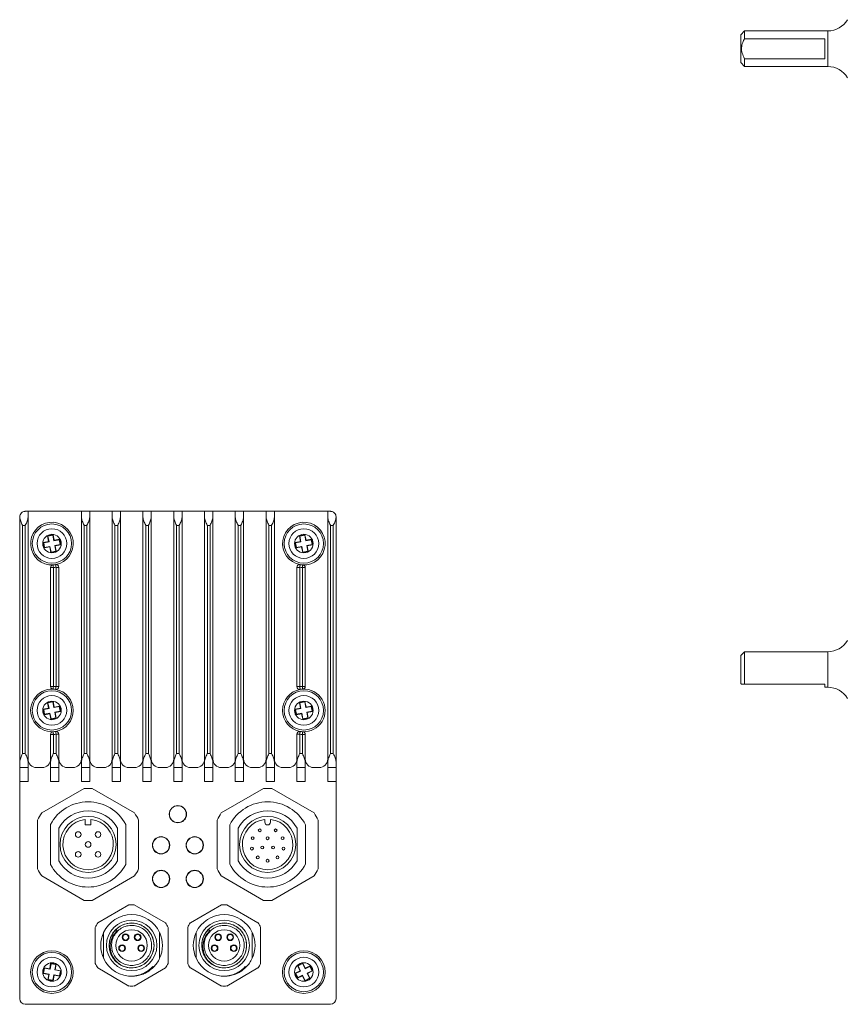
# Model space of a CAD drawing. Header units: millimetres. Extents: x 24 to 392, y 83 to 282.
# Tile 1 of 2: x 24 to 171, y 83 to 259. Entities that reach past the tile are written whole.
import ezdxf

# ---------------------------------------------------------------- set-up
doc = ezdxf.new("R2010")
doc.units = ezdxf.units.MM

msp = doc.modelspace()

# ---------------------------------------------------------------- linework, layer by layer
at = {"color": 7, "linetype": 'Continuous', "lineweight": 15}
for p, q in [((153.18, 256.94), (152.48, 256.24)), ((168.02, 256.94), (153.18, 256.94)), ((153.18, 256.94), (153.18, 255.55)), ((152.48, 251.29), (152.48, 256.24)), ((153.18, 255.55), (167.48, 255.55)), ((167.48, 251.98), (167.48, 255.55)), ((152.48, 251.29), (153.18, 250.59)), ((167.48, 251.98), (153.18, 251.98)), ((153.18, 251.98), (153.18, 250.59)), ((153.18, 250.59), (168.02, 250.59)), ((24.95, 171.28), (25.45, 171.28)), ((25.45, 171.28), (25.45, 170.28)), ((34.94, 171.28), (25.45, 171.28)), ((34.94, 171.28), (36.43, 171.28)), ((34.94, 170.28), (34.94, 171.28)), ((36.43, 171.28), (36.43, 170.28)), ((40.43, 171.28), (36.43, 171.28)), ((40.43, 171.28), (41.92, 171.28)), ((40.43, 170.28), (40.43, 171.28)), ((41.92, 171.28), (41.92, 170.28)), ((45.92, 171.28), (41.92, 171.28)), ((45.92, 171.28), (47.41, 171.28)), ((45.92, 170.28), (45.92, 171.28)), ((47.41, 171.28), (47.41, 170.28)), ((51.41, 171.28), (47.41, 171.28)), ((51.41, 171.28), (52.9, 171.28)), ((51.41, 170.28), (51.41, 171.28)), ((52.9, 171.28), (52.9, 170.28)), ((56.9, 171.28), (52.9, 171.28)), ((56.9, 171.28), (58.39, 171.28)), ((56.9, 170.28), (56.9, 171.28)), ((58.39, 171.28), (58.39, 170.28)), ((62.39, 171.28), (58.39, 171.28)), ((62.39, 171.28), (63.87, 171.28)), ((62.39, 170.28), (62.39, 171.28)), ((63.87, 171.28), (63.87, 170.28)), ((67.87, 171.28), (63.87, 171.28)), ((67.87, 171.28), (69.36, 171.28)), ((67.87, 170.28), (67.87, 171.28)), ((69.36, 171.28), (69.36, 170.28)), ((78.85, 171.28), (69.36, 171.28)), ((78.85, 171.28), (79.35, 171.28)), ((78.85, 170.28), (78.85, 171.28)), ((23.95, 126.58), (23.95, 170.28)), ((24.45, 168.78), (24.45, 128.08)), ((24.95, 168.78), (24.45, 168.78)), ((24.95, 128.08), (24.95, 168.78)), ((25.45, 170.28), (25.45, 126.58)), ((34.94, 126.58), (34.94, 170.28)), ((35.44, 168.78), (35.44, 128.08)), ((35.93, 168.78), (35.44, 168.78)), ((35.93, 128.08), (35.93, 168.78)), ((36.43, 170.28), (36.43, 126.58)), ((40.43, 126.58), (40.43, 170.28)), ((40.93, 168.78), (40.93, 128.08)), ((41.42, 168.78), (40.93, 168.78)), ((41.42, 128.08), (41.42, 168.78)), ((41.92, 170.28), (41.92, 126.58)), ((45.92, 126.58), (45.92, 170.28)), ((46.42, 168.78), (46.42, 128.08)), ((46.91, 168.78), (46.42, 168.78)), ((46.91, 128.08), (46.91, 168.78)), ((47.41, 170.28), (47.41, 126.58)), ((51.41, 126.58), (51.41, 170.28)), ((52.4, 168.78), (51.91, 168.78)), ((51.91, 168.78), (51.91, 128.08)), ((52.4, 128.08), (52.4, 168.78)), ((52.9, 170.28), (52.9, 126.58)), ((56.9, 126.58), (56.9, 170.28)), ((57.89, 168.78), (57.4, 168.78)), ((57.4, 168.78), (57.4, 128.08)), ((57.89, 128.08), (57.89, 168.78)), ((58.39, 170.28), (58.39, 126.58)), ((62.39, 126.58), (62.39, 170.28)), ((62.89, 168.78), (62.89, 128.08)), ((63.37, 168.78), (62.89, 168.78)), ((63.37, 128.08), (63.37, 168.78)), ((63.87, 170.28), (63.87, 126.58)), ((67.87, 126.58), (67.87, 170.28)), ((68.37, 168.78), (68.37, 128.08)), ((68.86, 168.78), (68.37, 168.78)), ((68.86, 128.08), (68.86, 168.78)), ((69.36, 170.28), (69.36, 126.58)), ((78.85, 126.58), (78.85, 170.28)), ((79.35, 168.78), (79.35, 128.08)), ((79.85, 168.78), (79.35, 168.78)), ((79.85, 128.08), (79.85, 168.78)), ((80.35, 170.28), (80.35, 126.58)), ((28.92, 166.9), (29.9, 167.1)), ((29.11, 165.92), (28.92, 166.9)), ((28.98, 166.86), (28.92, 166.9)), ((28.98, 166.86), (29.86, 167.04)), ((29.18, 165.86), (28.98, 166.86)), ((29.86, 167.04), (29.9, 167.1)), ((30.06, 166.03), (29.86, 167.04)), ((30.1, 166.12), (29.9, 167.1)), ((73.82, 166.9), (74.8, 167.1)), ((73.88, 166.86), (73.82, 166.9)), ((74.01, 165.92), (73.82, 166.9)), ((73.88, 166.86), (74.76, 167.04)), ((74.08, 165.86), (73.88, 166.86)), ((74.76, 167.04), (74.8, 167.1)), ((74.96, 166.03), (74.76, 167.04)), ((75, 166.12), (74.8, 167.1)), ((29.11, 165.92), (28.13, 165.73)), ((28.33, 164.75), (28.13, 165.73)), ((28.23, 165.67), (28.13, 165.73)), ((28.23, 165.67), (29.18, 165.86)), ((28.23, 165.67), (28.39, 164.84)), ((28.39, 164.84), (29.35, 165.03)), ((29.18, 165.86), (29.11, 165.92)), ((29.35, 165.03), (29.31, 164.94)), ((29.54, 164.02), (29.35, 165.03)), ((30.06, 166.03), (31.01, 166.22)), ((30.06, 166.03), (30.1, 166.12)), ((31.08, 166.31), (30.1, 166.12)), ((30.22, 165.2), (31.18, 165.39)), ((30.22, 165.2), (30.29, 165.14)), ((30.42, 164.2), (30.22, 165.2)), ((31.27, 165.33), (30.29, 165.14)), ((30.48, 164.16), (30.29, 165.14)), ((31.01, 166.22), (31.08, 166.31)), ((31.18, 165.39), (31.01, 166.22)), ((31.08, 166.31), (31.27, 165.33)), ((31.18, 165.39), (31.27, 165.33)), ((70.85, 165.28), (70.85, 164.91)), ((74.01, 165.92), (73.03, 165.73)), ((73.13, 165.67), (73.03, 165.73)), ((73.23, 164.75), (73.03, 165.73)), ((73.13, 165.67), (74.08, 165.86)), ((73.13, 165.67), (73.29, 164.84)), ((73.29, 164.84), (74.25, 165.03)), ((74.08, 165.86), (74.01, 165.92)), ((74.25, 165.03), (74.21, 164.94)), ((74.44, 164.02), (74.25, 165.03)), ((74.96, 166.03), (75.91, 166.22)), ((74.96, 166.03), (75, 166.12)), ((75.98, 166.31), (75, 166.12)), ((75.12, 165.2), (76.08, 165.39)), ((75.32, 164.2), (75.12, 165.2)), ((75.12, 165.2), (75.19, 165.14)), ((76.17, 165.33), (75.19, 165.14)), ((75.38, 164.16), (75.19, 165.14)), ((75.91, 166.22), (75.98, 166.31)), ((76.08, 165.39), (75.91, 166.22)), ((75.98, 166.31), (76.17, 165.33)), ((76.08, 165.39), (76.17, 165.33)), ((29.31, 164.94), (28.33, 164.75)), ((28.39, 164.84), (28.33, 164.75)), ((29.5, 163.96), (29.31, 164.94)), ((30.48, 164.16), (29.5, 163.96)), ((29.54, 164.02), (29.5, 163.96)), ((30.42, 164.2), (29.54, 164.02)), ((30.42, 164.2), (30.48, 164.16)), ((74.21, 164.94), (73.23, 164.75)), ((73.29, 164.84), (73.23, 164.75)), ((74.4, 163.96), (74.21, 164.94)), ((75.38, 164.16), (74.4, 163.96)), ((74.44, 164.02), (74.4, 163.96)), ((75.32, 164.2), (74.44, 164.02)), ((75.32, 164.2), (75.38, 164.16)), ((29.95, 161.24), (29.45, 161.24)), ((29.45, 140.07), (29.45, 161.24)), ((29.95, 161.24), (29.95, 140.07)), ((30.44, 161.29), (30.94, 161.29)), ((30.44, 140.02), (30.44, 161.29)), ((30.94, 161.29), (30.94, 140.02)), ((73.86, 161.29), (73.36, 161.29)), ((73.36, 140.02), (73.36, 161.29)), ((73.86, 161.29), (73.86, 140.02)), ((74.35, 140.07), (74.35, 161.24)), ((74.35, 161.24), (74.85, 161.24)), ((74.85, 161.24), (74.85, 140.07)), ((153.18, 146.25), (152.48, 145.55)), ((168.02, 146.25), (153.18, 146.25)), ((153.18, 146.25), (153.18, 140.45)), ((152.48, 140.6), (152.48, 145.55)), ((152.48, 140.6), (152.63, 140.45)), ((153.18, 140.45), (167.48, 140.45)), ((167.48, 139.9), (167.48, 140.45)), ((29.45, 140.07), (29.95, 140.07)), ((30.94, 140.02), (30.44, 140.02)), ((73.36, 140.02), (73.86, 140.02)), ((74.85, 140.07), (74.35, 140.07)), ((167.48, 139.9), (168.02, 139.9)), ((28.92, 137.15), (29.9, 137.35)), ((29.11, 136.17), (28.92, 137.15)), ((28.98, 137.11), (28.92, 137.15)), ((28.98, 137.11), (29.86, 137.29)), ((29.18, 136.11), (28.98, 137.11)), ((29.86, 137.29), (29.9, 137.35)), ((30.06, 136.28), (29.86, 137.29)), ((30.1, 136.37), (29.9, 137.35)), ((73.82, 137.15), (74.8, 137.35)), ((73.88, 137.11), (73.82, 137.15)), ((74.01, 136.17), (73.82, 137.15)), ((73.88, 137.11), (74.76, 137.29)), ((74.08, 136.11), (73.88, 137.11)), ((74.76, 137.29), (74.8, 137.35)), ((74.96, 136.28), (74.76, 137.29)), ((75, 136.37), (74.8, 137.35)), ((29.11, 136.17), (28.13, 135.98)), ((28.33, 135), (28.13, 135.98)), ((28.23, 135.92), (28.13, 135.98)), ((28.23, 135.92), (29.18, 136.11)), ((28.23, 135.92), (28.39, 135.09)), ((29.31, 135.19), (28.33, 135)), ((28.39, 135.09), (29.35, 135.28)), ((29.18, 136.11), (29.11, 136.17)), ((29.35, 135.28), (29.31, 135.19)), ((29.5, 134.21), (29.31, 135.19)), ((29.54, 134.27), (29.35, 135.28)), ((30.06, 136.28), (31.01, 136.47)), ((30.06, 136.28), (30.1, 136.37)), ((31.08, 136.56), (30.1, 136.37)), ((30.22, 135.45), (31.18, 135.64)), ((30.22, 135.45), (30.29, 135.39)), ((30.42, 134.45), (30.22, 135.45)), ((31.27, 135.58), (30.29, 135.39)), ((30.48, 134.41), (30.29, 135.39)), ((31.01, 136.47), (31.08, 136.56)), ((31.18, 135.64), (31.01, 136.47)), ((31.08, 136.56), (31.27, 135.58)), ((31.18, 135.64), (31.27, 135.58)), ((74.01, 136.17), (73.03, 135.98)), ((73.13, 135.92), (73.03, 135.98)), ((73.23, 135), (73.03, 135.98)), ((73.13, 135.92), (74.08, 136.11)), ((73.13, 135.92), (73.29, 135.09)), ((74.21, 135.19), (73.23, 135)), ((73.29, 135.09), (74.25, 135.28)), ((74.08, 136.11), (74.01, 136.17)), ((74.25, 135.28), (74.21, 135.19)), ((74.4, 134.21), (74.21, 135.19)), ((74.44, 134.27), (74.25, 135.28)), ((74.96, 136.28), (75.91, 136.47)), ((74.96, 136.28), (75, 136.37)), ((75.98, 136.56), (75, 136.37)), ((75.12, 135.45), (76.08, 135.64)), ((75.12, 135.45), (75.19, 135.39)), ((75.32, 134.45), (75.12, 135.45)), ((76.17, 135.58), (75.19, 135.39)), ((75.38, 134.41), (75.19, 135.39)), ((75.91, 136.47), (75.98, 136.56)), ((76.08, 135.64), (75.91, 136.47)), ((75.98, 136.56), (76.17, 135.58)), ((76.08, 135.64), (76.17, 135.58)), ((28.39, 135.09), (28.33, 135)), ((30.48, 134.41), (29.5, 134.21)), ((29.54, 134.27), (29.5, 134.21)), ((30.42, 134.45), (29.54, 134.27)), ((30.42, 134.45), (30.48, 134.41)), ((73.29, 135.09), (73.23, 135)), ((75.38, 134.41), (74.4, 134.21)), ((74.44, 134.27), (74.4, 134.21)), ((75.32, 134.45), (74.44, 134.27)), ((75.32, 134.45), (75.38, 134.41)), ((29.45, 126.58), (29.45, 131.49)), ((29.45, 131.49), (29.95, 131.49)), ((29.95, 131.49), (29.95, 128.08)), ((30.44, 128.08), (30.44, 131.54)), ((30.44, 131.54), (30.94, 131.54)), ((30.94, 131.54), (30.94, 126.58)), ((73.36, 131.54), (73.86, 131.54)), ((73.36, 126.58), (73.36, 131.54)), ((73.86, 131.54), (73.86, 128.08)), ((74.35, 128.08), (74.35, 131.49)), ((74.35, 131.49), (74.85, 131.49)), ((74.85, 131.49), (74.85, 126.58)), ((23.95, 125.58), (23.95, 126.58)), ((24.45, 128.08), (24.95, 128.08)), ((25.45, 126.58), (25.45, 125.58)), ((29.45, 125.58), (29.45, 126.58)), ((29.95, 128.08), (30.44, 128.08)), ((30.94, 126.58), (30.94, 125.58)), ((34.94, 125.58), (34.94, 126.58)), ((35.44, 128.08), (35.93, 128.08)), ((36.43, 126.58), (36.43, 125.58)), ((40.43, 125.58), (40.43, 126.58)), ((40.93, 128.08), (41.42, 128.08)), ((41.92, 126.58), (41.92, 125.58)), ((45.92, 125.58), (45.92, 126.58)), ((46.42, 128.08), (46.91, 128.08)), ((47.41, 126.58), (47.41, 125.58)), ((51.41, 125.58), (51.41, 126.58)), ((51.91, 128.08), (52.4, 128.08)), ((52.9, 126.58), (52.9, 125.58)), ((56.9, 125.58), (56.9, 126.58)), ((57.4, 128.08), (57.89, 128.08)), ((58.39, 126.58), (58.39, 125.58)), ((62.39, 125.58), (62.39, 126.58)), ((62.89, 128.08), (63.37, 128.08)), ((63.87, 126.58), (63.87, 125.58)), ((67.87, 125.58), (67.87, 126.58)), ((68.37, 128.08), (68.86, 128.08)), ((69.36, 126.58), (69.36, 125.58)), ((73.36, 125.58), (73.36, 126.58)), ((73.86, 128.08), (74.35, 128.08)), ((74.85, 126.58), (74.85, 125.58)), ((78.85, 125.58), (78.85, 126.58)), ((79.35, 128.08), (79.85, 128.08)), ((80.35, 126.58), (80.35, 125.58)), ((25.45, 125.58), (23.95, 125.58)), ((23.95, 123.08), (23.95, 125.58)), ((25.45, 125.58), (25.45, 123.08)), ((26.95, 125.58), (27.95, 125.58)), ((30.94, 125.58), (29.45, 125.58)), ((29.45, 123.08), (29.45, 125.58)), ((30.94, 125.58), (30.94, 123.08)), ((32.44, 125.58), (33.44, 125.58)), ((36.43, 125.58), (34.94, 125.58)), ((34.94, 123.08), (34.94, 125.58)), ((36.43, 125.58), (36.43, 123.08)), ((37.93, 125.58), (38.93, 125.58)), ((41.92, 125.58), (40.43, 125.58)), ((40.43, 123.08), (40.43, 125.58)), ((41.92, 125.58), (41.92, 123.08)), ((43.42, 125.58), (44.42, 125.58)), ((47.41, 125.58), (45.92, 125.58)), ((45.92, 123.08), (45.92, 125.58)), ((47.41, 125.58), (47.41, 123.08)), ((48.91, 125.58), (49.91, 125.58)), ((52.9, 125.58), (51.41, 125.58)), ((51.41, 123.08), (51.41, 125.58)), ((52.9, 125.58), (52.9, 123.08)), ((54.4, 125.58), (55.4, 125.58)), ((58.39, 125.58), (56.9, 125.58)), ((56.9, 123.08), (56.9, 125.58)), ((58.39, 125.58), (58.39, 123.08)), ((59.89, 125.58), (60.89, 125.58)), ((63.87, 125.58), (62.39, 125.58)), ((62.39, 123.08), (62.39, 125.58)), ((63.87, 125.58), (63.87, 123.08)), ((65.37, 125.58), (66.37, 125.58)), ((69.36, 125.58), (67.87, 125.58)), ((67.87, 123.08), (67.87, 125.58)), ((69.36, 125.58), (69.36, 123.08)), ((70.86, 125.58), (71.86, 125.58)), ((74.85, 125.58), (73.36, 125.58)), ((73.36, 123.08), (73.36, 125.58)), ((74.85, 125.58), (74.85, 123.08)), ((76.35, 125.58), (77.35, 125.58)), ((80.35, 125.58), (78.85, 125.58)), ((78.85, 123.08), (78.85, 125.58)), ((80.35, 125.58), (80.35, 123.08)), ((25.45, 123.08), (23.95, 123.08)), ((23.95, 84.38), (23.95, 123.08)), ((30.94, 123.08), (29.45, 123.08)), ((36.43, 123.08), (34.94, 123.08)), ((41.92, 123.08), (40.43, 123.08)), ((47.41, 123.08), (45.92, 123.08)), ((52.9, 123.08), (51.41, 123.08)), ((58.39, 123.08), (56.9, 123.08)), ((63.87, 123.08), (62.39, 123.08)), ((69.36, 123.08), (67.87, 123.08)), ((74.85, 123.08), (73.36, 123.08)), ((80.35, 123.08), (78.85, 123.08)), ((80.35, 123.08), (80.35, 84.38)), ((35.43, 121.85), (27.88, 117.49)), ((44.43, 117.49), (36.88, 121.85)), ((67.43, 121.85), (59.88, 117.49)), ((76.43, 117.49), (68.88, 121.85)), ((51.2, 118.48), (51.22, 118.45)), ((51.47, 118.61), (51.45, 118.64)), ((53.35, 118.24), (53.32, 118.22)), ((53.49, 117.96), (53.52, 117.98)), ((27.15, 116.24), (27.15, 107.52)), ((35.65, 116.35), (35.65, 115.36)), ((36.65, 115.36), (36.65, 116.35)), ((45.15, 107.52), (45.15, 116.24)), ((50.82, 116.59), (50.79, 116.57)), ((50.95, 116.32), (50.98, 116.34)), ((52.84, 115.94), (52.86, 115.91)), ((53.11, 116.08), (53.09, 116.11)), ((59.15, 116.24), (59.15, 107.52)), ((67.65, 116.35), (67.65, 115.86)), ((68.65, 115.86), (68.65, 116.35)), ((77.15, 107.52), (77.15, 116.24)), ((29.45, 115.47), (29.45, 108.29)), ((35.65, 115.36), (36.65, 115.36)), ((42.85, 108.29), (42.85, 115.47)), ((61.4, 115.37), (61.4, 108.39)), ((74.9, 108.39), (74.9, 115.37)), ((47.79, 112.44), (47.82, 112.42)), ((47.98, 112.67), (47.95, 112.69)), ((49.86, 113.09), (49.84, 113.06)), ((50.09, 112.9), (50.11, 112.93)), ((53.79, 112.44), (53.82, 112.42)), ((53.98, 112.67), (53.95, 112.69)), ((55.86, 113.09), (55.84, 113.06)), ((56.09, 112.9), (56.11, 112.93)), ((50.32, 110.79), (50.35, 110.77)), ((50.52, 111.02), (50.49, 111.04)), ((56.32, 110.79), (56.35, 110.77)), ((56.52, 111.02), (56.49, 111.04)), ((48.21, 110.56), (48.19, 110.53)), ((48.45, 110.37), (48.47, 110.4)), ((54.21, 110.56), (54.19, 110.53)), ((54.45, 110.37), (54.47, 110.4)), ((49.86, 107.09), (49.84, 107.06)), ((55.86, 107.09), (55.84, 107.06)), ((27.88, 106.26), (35.43, 101.91)), ((36.88, 101.91), (44.43, 106.26)), ((47.79, 106.44), (47.82, 106.42)), ((47.98, 106.67), (47.95, 106.69)), ((50.09, 106.9), (50.11, 106.93)), ((53.79, 106.44), (53.82, 106.42)), ((53.98, 106.67), (53.95, 106.69)), ((56.09, 106.9), (56.11, 106.93)), ((59.88, 106.26), (67.43, 101.91)), ((68.88, 101.91), (76.43, 106.26)), ((48.21, 104.56), (48.19, 104.53)), ((48.45, 104.37), (48.47, 104.4)), ((50.32, 104.79), (50.35, 104.77)), ((50.52, 105.02), (50.49, 105.04)), ((54.21, 104.56), (54.19, 104.53)), ((54.45, 104.37), (54.47, 104.4)), ((56.32, 104.79), (56.35, 104.77)), ((56.52, 105.02), (56.49, 105.04)), ((37.87, 97.9), (43.43, 101.11)), ((44.37, 101.11), (49.93, 97.9)), ((54.37, 97.9), (59.93, 101.11)), ((60.87, 101.11), (66.43, 97.9)), ((37.4, 90.67), (37.4, 97.09)), ((41.08, 96.7), (41.32, 96.46)), ((50.4, 97.09), (50.4, 90.67)), ((53.9, 90.67), (53.9, 97.09)), ((57.58, 96.7), (57.82, 96.46)), ((66.9, 97.09), (66.9, 90.67)), ((38.9, 91.59), (38.9, 96.17)), ((41.32, 96.46), (41.38, 96.4)), ((48.9, 96.17), (48.9, 91.59)), ((55.4, 91.59), (55.4, 96.17)), ((57.82, 96.46), (57.88, 96.4)), ((65.4, 96.17), (65.4, 91.59)), ((38.85, 91.91), (38.85, 91.86)), ((55.35, 91.91), (55.35, 91.86)), ((28.14, 88.9), (28.31, 89.88)), ((28.2, 88.94), (28.36, 89.82)), ((29.3, 89.71), (28.31, 89.88)), ((28.36, 89.82), (28.31, 89.88)), ((29.37, 89.64), (28.36, 89.82)), ((29.47, 90.69), (29.3, 89.71)), ((29.37, 89.64), (29.3, 89.71)), ((29.37, 89.64), (29.54, 90.6)), ((29.54, 90.6), (29.47, 90.69)), ((29.47, 90.69), (30.46, 90.52)), ((30.37, 90.46), (29.54, 90.6)), ((30.2, 89.5), (30.37, 90.46)), ((30.46, 90.52), (30.28, 89.53)), ((30.37, 90.46), (30.46, 90.52)), ((43.43, 86.64), (37.87, 89.86)), ((49.93, 89.86), (44.37, 86.64)), ((47.79, 89.99), (47.67, 90.11)), ((59.93, 86.64), (54.37, 89.86)), ((66.43, 89.86), (60.87, 86.64)), ((64.29, 89.99), (64.17, 90.11)), ((73.5, 90.26), (74.4, 90.7)), ((73.93, 89.36), (73.5, 90.26)), ((73.57, 90.24), (73.5, 90.26)), ((73.57, 90.24), (74.38, 90.63)), ((74.02, 89.31), (73.57, 90.24)), ((74.38, 90.63), (74.4, 90.7)), ((74.82, 89.7), (74.38, 90.63)), ((74.84, 89.8), (74.4, 90.7)), ((74.82, 89.7), (75.7, 90.13)), ((74.82, 89.7), (74.84, 89.8)), ((75.74, 90.23), (74.84, 89.8)), ((75.7, 90.13), (75.74, 90.23)), ((76.07, 89.37), (75.7, 90.13)), ((75.74, 90.23), (76.17, 89.33)), ((28.2, 88.94), (28.14, 88.9)), ((29.12, 88.72), (28.14, 88.9)), ((29.21, 88.76), (28.2, 88.94)), ((29.12, 88.72), (28.95, 87.74)), ((29.04, 87.8), (28.95, 87.74)), ((29.04, 87.8), (29.21, 88.76)), ((29.04, 87.8), (29.87, 87.66)), ((29.21, 88.76), (29.12, 88.72)), ((29.87, 87.66), (30.04, 88.62)), ((30.11, 88.55), (29.93, 87.57)), ((30.04, 88.62), (30.11, 88.55)), ((31.05, 88.44), (30.04, 88.62)), ((31.09, 88.38), (30.11, 88.55)), ((30.2, 89.5), (30.28, 89.53)), ((31.21, 89.32), (30.2, 89.5)), ((31.27, 89.36), (30.28, 89.53)), ((31.21, 89.32), (31.05, 88.44)), ((31.05, 88.44), (31.09, 88.38)), ((31.27, 89.36), (31.09, 88.38)), ((31.21, 89.32), (31.27, 89.36)), ((73.93, 89.36), (73.03, 88.93)), ((73.14, 88.89), (73.03, 88.93)), ((73.47, 88.03), (73.03, 88.93)), ((73.14, 88.89), (74.02, 89.31)), ((73.14, 88.89), (73.51, 88.13)), ((74.37, 88.46), (73.47, 88.03)), ((73.51, 88.13), (73.47, 88.03)), ((73.51, 88.13), (74.38, 88.56)), ((74.02, 89.31), (73.93, 89.36)), ((74.38, 88.56), (74.37, 88.46)), ((74.8, 87.56), (74.37, 88.46)), ((74.83, 87.63), (74.38, 88.56)), ((75.71, 88), (74.8, 87.56)), ((75.64, 88.02), (74.83, 87.63)), ((75.19, 88.94), (76.07, 89.37)), ((75.19, 88.94), (75.27, 88.9)), ((75.64, 88.02), (75.19, 88.94)), ((76.17, 89.33), (75.27, 88.9)), ((75.71, 88), (75.27, 88.9)), ((75.64, 88.02), (75.71, 88)), ((76.07, 89.37), (76.17, 89.33)), ((29.93, 87.57), (28.95, 87.74)), ((29.87, 87.66), (29.93, 87.57)), ((74.83, 87.63), (74.8, 87.56)), ((79.35, 83.38), (24.95, 83.38))]:
    msp.add_line(p, q, dxfattribs=at)
at = {"color": 8, "linetype": 'Continuous', "lineweight": 15}
for p, q in [((168.02, 256.94), (168.02, 250.59)), ((168.02, 146.25), (168.02, 143.08)), ((168.02, 143.08), (168.02, 139.9))]:
    msp.add_line(p, q, dxfattribs=at)
at = {"color": 7, "linetype": 'Continuous', "lineweight": 15, "flags": 128}
for points in [[(29.95, 161.24), (29.95, 161.33), (29.94, 161.43), (29.94, 161.51), (29.93, 161.59), (29.93, 161.65), (29.93, 161.7), (29.92, 161.73), (29.92, 161.74)], [(30.44, 161.29), (30.42, 161.39), (30.41, 161.48), (30.39, 161.57), (30.38, 161.64), (30.37, 161.7), (30.36, 161.75), (30.36, 161.78), (30.36, 161.79)], [(73.86, 161.29), (73.88, 161.39), (73.9, 161.48), (73.91, 161.57), (73.92, 161.64), (73.94, 161.7), (73.94, 161.75), (73.95, 161.78), (73.95, 161.79)], [(74.35, 161.24), (74.36, 161.33), (74.36, 161.43), (74.37, 161.51), (74.37, 161.59), (74.38, 161.65), (74.38, 161.7), (74.38, 161.73), (74.38, 161.74)], [(29.92, 139.57), (29.92, 139.58), (29.93, 139.61), (29.93, 139.66), (29.93, 139.72), (29.94, 139.79), (29.94, 139.88), (29.95, 139.97), (29.95, 140.07)], [(30.36, 139.52), (30.36, 139.53), (30.36, 139.56), (30.37, 139.61), (30.38, 139.67), (30.39, 139.74), (30.41, 139.83), (30.42, 139.92), (30.44, 140.02)], [(73.95, 139.52), (73.95, 139.53), (73.94, 139.56), (73.94, 139.61), (73.92, 139.67), (73.91, 139.74), (73.9, 139.83), (73.88, 139.92), (73.86, 140.02)], [(74.38, 139.57), (74.38, 139.58), (74.38, 139.61), (74.38, 139.66), (74.37, 139.72), (74.37, 139.79), (74.36, 139.88), (74.36, 139.97), (74.35, 140.07)], [(29.92, 131.99), (29.92, 131.98), (29.93, 131.95), (29.93, 131.9), (29.93, 131.84), (29.94, 131.76), (29.94, 131.68), (29.95, 131.58), (29.95, 131.49)], [(30.44, 131.54), (30.42, 131.64), (30.41, 131.73), (30.39, 131.82), (30.38, 131.89), (30.37, 131.95), (30.36, 132), (30.36, 132.03), (30.36, 132.04)], [(73.95, 132.04), (73.95, 132.03), (73.94, 132), (73.94, 131.95), (73.92, 131.89), (73.91, 131.82), (73.9, 131.73), (73.88, 131.64), (73.86, 131.54)], [(74.35, 131.49), (74.36, 131.58), (74.36, 131.68), (74.37, 131.76), (74.37, 131.84), (74.38, 131.9), (74.38, 131.95), (74.38, 131.98), (74.38, 131.99)]]:
    msp.add_lwpolyline(points, dxfattribs=at)
at = {"color": 7, "linetype": 'Continuous', "lineweight": 15}
for centre, radius in [((29.7, 165.53), 3.5), ((74.6, 165.53), 3.5), ((29.7, 165.53), 2.65), ((29.7, 165.53), 1.65), ((74.6, 165.53), 2.65), ((74.6, 165.53), 1.65), ((29.7, 135.78), 3.5), ((74.6, 135.78), 3.5), ((29.7, 135.78), 2.65), ((29.7, 135.78), 1.65), ((74.6, 135.78), 2.65), ((74.6, 135.78), 1.65), ((52.15, 117.28), 1.54), ((52.15, 117.28), 1.5), ((36.15, 111.88), 5), ((68.15, 111.88), 5), ((34.38, 113.65), 0.5), ((37.92, 113.65), 0.5), ((66.73, 114.4), 0.25), ((69.58, 114.4), 0.25), ((36.15, 111.88), 0.5), ((49.15, 111.73), 1.54), ((49.15, 111.73), 1.5), ((55.15, 111.73), 1.54), ((55.15, 111.73), 1.5), ((65.48, 113.01), 0.25), ((68.15, 112.98), 0.25), ((70.82, 113.01), 0.25), ((34.38, 110.11), 0.5), ((37.92, 110.11), 0.5), ((65.35, 111.14), 0.25), ((67.2, 111.33), 0.25), ((69.11, 111.33), 0.25), ((70.96, 111.14), 0.25), ((66.38, 109.58), 0.25), ((68.15, 108.98), 0.25), ((69.92, 109.58), 0.25), ((49.15, 105.73), 1.54), ((49.15, 105.73), 1.5), ((55.15, 105.73), 1.54), ((55.15, 105.73), 1.5), ((43.9, 93.88), 4.5), ((60.4, 93.88), 4.5), ((43.9, 93.88), 4), ((43.9, 93.88), 2.8), ((60.4, 93.88), 4), ((60.4, 93.88), 2.8), ((42.83, 95.33), 0.6), ((42.83, 95.33), 0.5), ((44.98, 95.33), 0.6), ((44.98, 95.33), 0.5), ((59.33, 95.33), 0.6), ((59.33, 95.33), 0.5), ((61.48, 95.33), 0.6), ((61.48, 95.33), 0.5), ((42.2, 93.38), 0.6), ((42.2, 93.38), 0.5), ((45.6, 93.38), 0.6), ((45.6, 93.38), 0.5), ((58.7, 93.38), 0.6), ((58.7, 93.38), 0.5), ((62.1, 93.38), 0.6), ((62.1, 93.38), 0.5), ((29.7, 89.13), 3.8), ((29.7, 89.13), 3.5), ((29.7, 89.13), 2.65), ((74.6, 89.13), 3.8), ((74.6, 89.13), 3.5), ((74.6, 89.13), 2.65), ((29.7, 89.13), 1.65), ((74.6, 89.13), 1.65)]:
    msp.add_circle(centre, radius, dxfattribs=at)
for centre, radius, start, end in [((168.02, 260.94), 4, 270, 330), ((168.02, 246.59), 4, 30, 90), ((29.7, 165.53), 3.8, 279.8945, 273.333), ((74.6, 165.53), 3.8, 266.667, 260.1055), ((29.95, 161.24), 0.5, 93.333, 180), ((29.7, 165.53), 3.8, 273.333, 279.8945), ((30.44, 161.29), 0.5, 0, 99.8945), ((73.86, 161.29), 0.5, 80.1055, 180), ((74.6, 165.53), 3.8, 260.1055, 266.667), ((74.35, 161.24), 0.5, 0, 86.667), ((29.7, 165.53), 4.3, 273.333, 279.8945), ((74.6, 165.53), 4.3, 260.1055, 266.667), ((168.02, 150.25), 4, 270, 330), ((29.7, 135.78), 3.8, 86.667, 273.333), ((29.95, 140.07), 0.5, 180, 266.667), ((29.7, 135.78), 3.8, 80.1055, 86.667), ((29.7, 135.78), 4.3, 80.1055, 86.667), ((30.44, 140.02), 0.5, 260.1055, 0), ((29.7, 135.78), 3.8, 279.8945, 80.1055), ((74.6, 135.78), 3.8, 99.8945, 260.1055), ((73.86, 140.02), 0.5, 180, 279.8945), ((74.6, 135.78), 4.3, 93.333, 99.8945), ((74.6, 135.78), 3.8, 93.333, 99.8945), ((74.35, 140.07), 0.5, 273.333, 0), ((74.6, 135.78), 3.8, 266.667, 93.333), ((168.02, 135.91), 4, 30, 90), ((29.95, 131.49), 0.5, 93.333, 180), ((29.7, 135.78), 3.8, 273.333, 279.8945), ((30.44, 131.54), 0.5, 0, 99.8945), ((73.86, 131.54), 0.5, 80.1055, 180), ((74.6, 135.78), 3.8, 260.1055, 266.667), ((74.35, 131.49), 0.5, 0, 86.667), ((29.7, 135.78), 4.3, 273.333, 279.8945), ((74.6, 135.78), 4.3, 260.1055, 266.667), ((26.95, 127.08), 1.5, 180, 270), ((27.95, 127.08), 1.5, 270, 0), ((32.44, 127.08), 1.5, 180, 270), ((33.44, 127.08), 1.5, 270, 0), ((37.93, 127.08), 1.5, 180, 270), ((38.93, 127.08), 1.5, 270, 0), ((43.42, 127.08), 1.5, 180, 270), ((44.42, 127.08), 1.5, 270, 0), ((48.91, 127.08), 1.5, 180, 270), ((49.91, 127.08), 1.5, 270, 0), ((54.4, 127.08), 1.5, 180, 270), ((55.4, 127.08), 1.5, 270, 0), ((59.89, 127.08), 1.5, 180, 270), ((60.89, 127.08), 1.5, 270, 0), ((65.37, 127.08), 1.5, 180, 270), ((66.37, 127.08), 1.5, 270, 0), ((70.86, 127.08), 1.5, 180, 270), ((71.86, 127.08), 1.5, 270, 0), ((76.35, 127.08), 1.5, 180, 270), ((77.35, 127.08), 1.5, 270, 0), ((36.15, 111.88), 10, 85.8419, 94.1581), ((68.15, 111.88), 10, 85.8419, 94.1581), ((36.15, 111.88), 7.6, 28.1666, 151.8334), ((68.15, 111.88), 7.6, 27.3573, 152.6427), ((36.15, 111.88), 6, 28.955, 151.045), ((68.15, 111.88), 6, 28.955, 151.045), ((36.15, 111.88), 10, 145.8419, 154.1581), ((36.15, 111.88), 4.5, 96.3794, 83.6206), ((36.15, 111.88), 10, 25.8419, 34.1581), ((68.15, 111.88), 10, 145.8419, 154.1581), ((68.15, 111.88), 4.5, 96.3794, 83.6206), ((68.15, 111.88), 10, 25.8419, 34.1581), ((68.15, 115.86), 0.5, 180, 270), ((68.15, 115.86), 0.5, 270, 0), ((36.15, 111.88), 6, 208.955, 331.045), ((68.15, 111.88), 6, 208.955, 331.045), ((36.15, 111.88), 10, 205.8419, 214.1581), ((36.15, 111.88), 7.6, 208.1666, 331.8334), ((36.15, 111.88), 10, 325.8419, 334.1581), ((68.15, 111.88), 10, 205.8419, 214.1581), ((68.15, 111.88), 7.6, 207.3573, 332.6427), ((68.15, 111.88), 10, 325.8419, 334.1581), ((36.15, 111.88), 10, 265.8419, 274.1581), ((68.15, 111.88), 10, 265.8419, 274.1581), ((43.9, 93.88), 7.25, 86.2916, 93.7084), ((60.4, 93.88), 7.25, 86.2916, 93.7084), ((43.9, 93.88), 5.5, 24.62, 155.38), ((60.4, 93.88), 5.5, 24.62, 155.38), ((43.9, 93.88), 7.25, 146.2916, 153.7084), ((43.9, 93.88), 7.25, 26.2916, 33.7084), ((60.4, 93.88), 7.25, 146.2916, 153.7084), ((60.4, 93.88), 7.25, 26.2916, 33.7084), ((43.9, 93.88), 5.5, 154.8587, 205.1413), ((39.6, 95.9), 0.75, 158.9605, 180), ((43.9, 93.88), 5.5, 335.38, 24.0673), ((60.4, 93.88), 5.5, 155.38, 204.62), ((56.1, 95.9), 0.75, 158.9605, 180), ((64.7, 95.9), 0.75, 0, 21.0395), ((60.4, 93.88), 5.5, 335.38, 24.0673), ((39.6, 91.86), 0.75, 180, 201.0395), ((43.9, 93.88), 5.5, 204.62, 272.8278), ((43.9, 93.88), 5.5, 314.9999, 335.38), ((56.1, 91.86), 0.75, 180, 201.0395), ((60.4, 93.88), 5.5, 204.62, 272.8278), ((60.4, 93.88), 5.5, 314.9999, 335.38), ((64.7, 91.86), 0.75, 338.9605, 0), ((43.9, 93.88), 7.25, 206.2916, 213.7084), ((43.9, 93.88), 7.25, 326.2916, 333.7084), ((60.4, 93.88), 7.25, 206.2916, 213.7084), ((60.4, 93.88), 7.25, 326.2916, 333.7084), ((43.9, 93.88), 7.25, 266.2916, 273.7084), ((60.4, 93.88), 7.25, 266.2916, 273.7084), ((24.95, 84.38), 1, 180, 270), ((79.35, 84.38), 1, 270, 0)]:
    msp.add_arc(centre, radius, start, end, dxfattribs=at)
for points, knots in [([(153.18, 255.55), (153.06, 255.32), (152.79, 254.82), (152.57, 253.94), (152.7, 252.92), (153.01, 252.31), (153.18, 251.98)], [0, 0, 0, 0, 0.2044858, 0.4554761, 0.7065045, 1, 1, 1, 1]), ([(23.95, 170.28), (23.97, 170.41), (24.01, 170.72), (24.32, 171.1), (24.66, 171.26), (24.9, 171.28), (24.95, 171.28), (24.95, 171.28)], [0, 0, 0, 0, 0.199299, 0.482688, 0.88435, 0.996074, 1, 1, 1, 1]), ([(79.35, 171.28), (79.35, 171.28), (79.41, 171.28), (79.64, 171.26), (79.99, 171.1), (80.3, 170.72), (80.34, 170.41), (80.35, 170.28)], [0, 0, 0, 0, 0.003926, 0.11565, 0.517312, 0.800701, 1, 1, 1, 1]), ([(23.95, 170.28), (23.97, 170.15), (24.01, 169.81), (24.23, 169.29), (24.39, 168.92), (24.45, 168.78), (24.45, 168.78)], [0, 0, 0, 0, 0.2771552, 0.7300536, 0.9940863, 1, 1, 1, 1]), ([(24.95, 168.78), (24.95, 168.78), (25.02, 168.92), (25.18, 169.29), (25.4, 169.81), (25.44, 170.15), (25.45, 170.28)], [0, 0, 0, 0, 0.0059137, 0.2699464, 0.7228448, 1, 1, 1, 1]), ([(34.94, 170.28), (34.96, 170.15), (35, 169.81), (35.21, 169.29), (35.38, 168.92), (35.44, 168.78), (35.44, 168.78)], [0, 0, 0, 0, 0.277155, 0.7300536, 0.9940863, 1, 1, 1, 1]), ([(35.93, 168.78), (35.93, 168.78), (35.99, 168.92), (36.16, 169.29), (36.37, 169.81), (36.42, 170.15), (36.43, 170.28)], [0, 0, 0, 0, 0.005914, 0.269946, 0.722845, 1, 1, 1, 1]), ([(40.43, 170.28), (40.45, 170.15), (40.49, 169.81), (40.7, 169.29), (40.87, 168.92), (40.93, 168.78), (40.93, 168.78)], [0, 0, 0, 0, 0.277155, 0.7300536, 0.9940863, 1, 1, 1, 1]), ([(41.42, 168.78), (41.42, 168.78), (41.48, 168.92), (41.65, 169.29), (41.86, 169.81), (41.9, 170.15), (41.92, 170.28)], [0, 0, 0, 0, 0.0059137, 0.2699465, 0.7228449, 1, 1, 1, 1]), ([(45.92, 170.28), (45.93, 170.15), (45.97, 169.81), (46.19, 169.29), (46.36, 168.92), (46.42, 168.78), (46.42, 168.78)], [0, 0, 0, 0, 0.277155, 0.730054, 0.994086, 1, 1, 1, 1]), ([(46.91, 168.78), (46.91, 168.78), (46.97, 168.92), (47.14, 169.29), (47.35, 169.81), (47.39, 170.15), (47.41, 170.28)], [0, 0, 0, 0, 0.005914, 0.269946, 0.722845, 1, 1, 1, 1]), ([(51.41, 170.28), (51.42, 170.15), (51.46, 169.81), (51.68, 169.29), (51.84, 168.92), (51.91, 168.78), (51.91, 168.78)], [0, 0, 0, 0, 0.277155, 0.730054, 0.994086, 1, 1, 1, 1]), ([(52.4, 168.78), (52.4, 168.78), (52.46, 168.92), (52.62, 169.29), (52.84, 169.81), (52.88, 170.15), (52.9, 170.28)], [0, 0, 0, 0, 0.005914, 0.269946, 0.722845, 1, 1, 1, 1]), ([(56.9, 170.28), (56.91, 170.15), (56.95, 169.81), (57.17, 169.29), (57.33, 168.92), (57.4, 168.78), (57.4, 168.78)], [0, 0, 0, 0, 0.277155, 0.730054, 0.994086, 1, 1, 1, 1]), ([(57.89, 168.78), (57.89, 168.78), (57.95, 168.92), (58.11, 169.29), (58.33, 169.81), (58.37, 170.15), (58.39, 170.28)], [0, 0, 0, 0, 0.0059136, 0.2699465, 0.7228449, 1, 1, 1, 1]), ([(62.39, 170.28), (62.4, 170.15), (62.44, 169.81), (62.66, 169.29), (62.82, 168.92), (62.88, 168.78), (62.89, 168.78)], [0, 0, 0, 0, 0.2771551, 0.7300535, 0.9940863, 1, 1, 1, 1]), ([(63.37, 168.78), (63.38, 168.78), (63.44, 168.92), (63.6, 169.29), (63.82, 169.81), (63.86, 170.15), (63.87, 170.28)], [0, 0, 0, 0, 0.005914, 0.269946, 0.722845, 1, 1, 1, 1]), ([(67.87, 170.28), (67.89, 170.15), (67.93, 169.81), (68.15, 169.29), (68.31, 168.92), (68.37, 168.78), (68.37, 168.78)], [0, 0, 0, 0, 0.277155, 0.730054, 0.994086, 1, 1, 1, 1]), ([(68.86, 168.78), (68.86, 168.78), (68.93, 168.92), (69.09, 169.29), (69.31, 169.81), (69.35, 170.15), (69.36, 170.28)], [0, 0, 0, 0, 0.0059137, 0.2699464, 0.722845, 1, 1, 1, 1]), ([(78.85, 170.28), (78.87, 170.15), (78.91, 169.81), (79.13, 169.29), (79.29, 168.92), (79.35, 168.78), (79.35, 168.78)], [0, 0, 0, 0, 0.2771552, 0.7300536, 0.9940863, 1, 1, 1, 1]), ([(79.85, 168.78), (79.85, 168.78), (79.92, 168.92), (80.08, 169.29), (80.3, 169.81), (80.34, 170.15), (80.35, 170.28)], [0, 0, 0, 0, 0.0059137, 0.2699464, 0.7228448, 1, 1, 1, 1]), ([(153.18, 140.45), (153.06, 140.45), (152.81, 140.45), (152.59, 140.45), (152.64, 140.45), (152.65, 140.45)], [0, 0, 0, 0, 0.409392, 0.911888, 1, 1, 1, 1]), ([(24.45, 128.08), (24.45, 128.08), (24.39, 127.94), (24.23, 127.57), (24.01, 127.05), (23.97, 126.71), (23.95, 126.58)], [0, 0, 0, 0, 0.005914, 0.269946, 0.722846, 1, 1, 1, 1]), ([(25.45, 126.58), (25.44, 126.71), (25.4, 127.05), (25.18, 127.57), (25.02, 127.94), (24.95, 128.08), (24.95, 128.08)], [0, 0, 0, 0, 0.277154, 0.730054, 0.994086, 1, 1, 1, 1]), ([(29.95, 128.08), (29.95, 128.08), (29.89, 127.94), (29.73, 127.57), (29.51, 127.05), (29.47, 126.71), (29.45, 126.58)], [0, 0, 0, 0, 0.005914, 0.269946, 0.722846, 1, 1, 1, 1]), ([(30.94, 126.58), (30.93, 126.71), (30.89, 127.05), (30.67, 127.57), (30.5, 127.94), (30.44, 128.08), (30.44, 128.08)], [0, 0, 0, 0, 0.2771543, 0.7300539, 0.9940862, 1, 1, 1, 1]), ([(35.44, 128.08), (35.44, 128.08), (35.38, 127.94), (35.21, 127.57), (35, 127.05), (34.96, 126.71), (34.94, 126.58)], [0, 0, 0, 0, 0.005914, 0.269946, 0.722846, 1, 1, 1, 1]), ([(36.43, 126.58), (36.42, 126.71), (36.37, 127.05), (36.16, 127.57), (35.99, 127.94), (35.93, 128.08), (35.93, 128.08)], [0, 0, 0, 0, 0.2771543, 0.7300539, 0.9940862, 1, 1, 1, 1]), ([(40.93, 128.08), (40.93, 128.08), (40.87, 127.94), (40.7, 127.57), (40.49, 127.05), (40.45, 126.71), (40.43, 126.58)], [0, 0, 0, 0, 0.0059137, 0.269946, 0.7228458, 1, 1, 1, 1]), ([(41.92, 126.58), (41.9, 126.71), (41.86, 127.05), (41.65, 127.57), (41.48, 127.94), (41.42, 128.08), (41.42, 128.08)], [0, 0, 0, 0, 0.2771543, 0.7300539, 0.9940863, 1, 1, 1, 1]), ([(46.42, 128.08), (46.42, 128.08), (46.36, 127.94), (46.19, 127.57), (45.97, 127.05), (45.93, 126.71), (45.92, 126.58)], [0, 0, 0, 0, 0.005914, 0.269946, 0.722846, 1, 1, 1, 1]), ([(47.41, 126.58), (47.39, 126.71), (47.35, 127.05), (47.14, 127.57), (46.97, 127.94), (46.91, 128.08), (46.91, 128.08)], [0, 0, 0, 0, 0.277154, 0.730054, 0.994086, 1, 1, 1, 1]), ([(51.91, 128.08), (51.91, 128.08), (51.84, 127.94), (51.68, 127.57), (51.46, 127.05), (51.42, 126.71), (51.41, 126.58)], [0, 0, 0, 0, 0.005914, 0.269946, 0.722846, 1, 1, 1, 1]), ([(52.9, 126.58), (52.88, 126.71), (52.84, 127.05), (52.62, 127.57), (52.46, 127.94), (52.4, 128.08), (52.4, 128.08)], [0, 0, 0, 0, 0.277154, 0.730054, 0.994086, 1, 1, 1, 1]), ([(57.4, 128.08), (57.4, 128.08), (57.33, 127.94), (57.17, 127.57), (56.95, 127.05), (56.91, 126.71), (56.9, 126.58)], [0, 0, 0, 0, 0.0059136, 0.2699461, 0.7228457, 1, 1, 1, 1]), ([(58.39, 126.58), (58.37, 126.71), (58.33, 127.05), (58.11, 127.57), (57.95, 127.94), (57.89, 128.08), (57.89, 128.08)], [0, 0, 0, 0, 0.277154, 0.730054, 0.994086, 1, 1, 1, 1]), ([(62.89, 128.08), (62.88, 128.08), (62.82, 127.94), (62.66, 127.57), (62.44, 127.05), (62.4, 126.71), (62.39, 126.58)], [0, 0, 0, 0, 0.0059137, 0.2699461, 0.7228457, 1, 1, 1, 1]), ([(63.87, 126.58), (63.86, 126.71), (63.82, 127.05), (63.6, 127.57), (63.44, 127.94), (63.38, 128.08), (63.37, 128.08)], [0, 0, 0, 0, 0.277154, 0.730054, 0.994086, 1, 1, 1, 1]), ([(68.37, 128.08), (68.37, 128.08), (68.31, 127.94), (68.15, 127.57), (67.93, 127.05), (67.89, 126.71), (67.87, 126.58)], [0, 0, 0, 0, 0.005914, 0.269946, 0.722846, 1, 1, 1, 1]), ([(69.36, 126.58), (69.35, 126.71), (69.31, 127.05), (69.09, 127.57), (68.93, 127.94), (68.86, 128.08), (68.86, 128.08)], [0, 0, 0, 0, 0.277154, 0.730054, 0.994086, 1, 1, 1, 1]), ([(73.86, 128.08), (73.86, 128.08), (73.8, 127.94), (73.64, 127.57), (73.42, 127.05), (73.38, 126.71), (73.36, 126.58)], [0, 0, 0, 0, 0.005914, 0.269946, 0.722846, 1, 1, 1, 1]), ([(74.85, 126.58), (74.84, 126.71), (74.8, 127.05), (74.58, 127.57), (74.42, 127.94), (74.35, 128.08), (74.35, 128.08)], [0, 0, 0, 0, 0.277154, 0.730054, 0.994086, 1, 1, 1, 1]), ([(79.35, 128.08), (79.35, 128.08), (79.29, 127.94), (79.13, 127.57), (78.91, 127.05), (78.87, 126.71), (78.85, 126.58)], [0, 0, 0, 0, 0.005914, 0.269946, 0.722846, 1, 1, 1, 1]), ([(80.35, 126.58), (80.34, 126.71), (80.3, 127.05), (80.08, 127.57), (79.92, 127.94), (79.85, 128.08), (79.85, 128.08)], [0, 0, 0, 0, 0.277154, 0.730054, 0.994086, 1, 1, 1, 1]), ([(30.9, 108.97), (30.9, 109.23), (30.9, 109.82), (30.9, 110.78), (30.9, 111.83), (30.9, 112.88), (30.9, 113.86), (30.9, 114.48), (30.9, 114.78)], [0, 0, 0, 0, 0.141876, 0.318459, 0.494662, 0.664571, 0.8348, 1, 1, 1, 1]), ([(41.4, 114.78), (41.4, 114.48), (41.4, 113.86), (41.4, 112.88), (41.4, 111.83), (41.4, 110.78), (41.4, 109.82), (41.4, 109.23), (41.4, 108.97)], [0, 0, 0, 0, 0.1652, 0.335429, 0.505338, 0.681541, 0.858124, 1, 1, 1, 1]), ([(62.9, 108.97), (62.9, 109.23), (62.9, 109.82), (62.9, 110.78), (62.9, 111.83), (62.9, 112.88), (62.9, 113.86), (62.9, 114.48), (62.9, 114.78)], [0, 0, 0, 0, 0.141876, 0.318459, 0.494662, 0.664571, 0.834799, 1, 1, 1, 1]), ([(73.4, 114.78), (73.4, 114.48), (73.4, 113.86), (73.4, 112.88), (73.4, 111.83), (73.4, 110.78), (73.4, 109.82), (73.4, 109.23), (73.4, 108.97)], [0, 0, 0, 0, 0.165201, 0.335429, 0.505338, 0.681541, 0.858124, 1, 1, 1, 1]), ([(41.08, 96.7), (40.79, 96.35), (40.22, 95.66), (39.86, 94.33), (39.94, 92.96), (40.47, 91.71), (41.27, 90.79), (41.92, 90.42), (42.17, 90.28)], [0, 0, 0, 0, 0.176697, 0.353395, 0.530092, 0.706789, 0.883487, 1, 1, 1, 1]), ([(41.38, 96.4), (41.15, 96.14), (40.7, 95.6), (40.35, 94.58), (40.3, 93.52), (40.56, 92.49), (41.1, 91.58), (41.89, 90.87), (42.85, 90.41), (43.9, 90.26), (44.95, 90.41), (45.91, 90.87), (46.7, 91.58), (47.25, 92.49), (47.51, 93.52), (47.46, 94.59), (47.1, 95.59), (46.46, 96.44), (45.61, 97.08), (44.61, 97.43), (43.55, 97.49), (42.52, 97.22), (41.69, 96.76), (41.32, 96.31), (41.17, 96.13)], [0, 0, 0, 0, 0.045984, 0.092642, 0.138255, 0.184686, 0.231117, 0.27673, 0.323388, 0.369372, 0.415356, 0.462014, 0.507627, 0.554058, 0.600489, 0.646103, 0.69276, 0.738744, 0.784728, 0.831386, 0.876999, 0.92343, 0.969861, 1, 1, 1, 1]), ([(42.17, 90.28), (42.45, 90.17), (43.01, 89.94), (44, 89.85), (45.08, 90), (46.15, 90.51), (47.03, 91.31), (47.65, 92.33), (47.93, 93.48), (47.88, 94.67), (47.48, 95.79), (46.77, 96.74), (45.81, 97.45), (44.69, 97.85), (43.5, 97.91), (42.36, 97.62), (41.45, 97.11), (41.05, 96.63), (40.9, 96.45)], [0, 0, 0, 0, 0.050802, 0.100643, 0.166513, 0.233347, 0.298687, 0.365197, 0.431707, 0.497047, 0.563881, 0.629752, 0.695622, 0.762456, 0.827796, 0.894306, 0.960816, 1, 1, 1, 1]), ([(57.58, 96.7), (57.29, 96.35), (56.72, 95.66), (56.36, 94.33), (56.44, 92.96), (56.97, 91.71), (57.77, 90.79), (58.42, 90.42), (58.67, 90.28)], [0, 0, 0, 0, 0.176697, 0.353395, 0.530092, 0.706789, 0.883487, 1, 1, 1, 1]), ([(57.88, 96.4), (57.65, 96.14), (57.2, 95.6), (56.85, 94.58), (56.8, 93.52), (57.06, 92.49), (57.6, 91.58), (58.39, 90.87), (59.35, 90.41), (60.4, 90.26), (61.45, 90.41), (62.41, 90.87), (63.2, 91.58), (63.75, 92.49), (64.01, 93.52), (63.96, 94.59), (63.6, 95.59), (62.96, 96.44), (62.11, 97.08), (61.11, 97.43), (60.05, 97.49), (59.02, 97.22), (58.19, 96.76), (57.82, 96.31), (57.67, 96.13)], [0, 0, 0, 0, 0.045984, 0.092642, 0.138255, 0.184686, 0.231117, 0.27673, 0.323388, 0.369372, 0.415356, 0.462014, 0.507627, 0.554058, 0.600489, 0.646103, 0.69276, 0.738744, 0.784728, 0.831386, 0.876999, 0.92343, 0.969861, 1, 1, 1, 1]), ([(58.67, 90.28), (58.95, 90.17), (59.51, 89.94), (60.5, 89.85), (61.58, 90), (62.65, 90.51), (63.53, 91.31), (64.15, 92.33), (64.43, 93.48), (64.38, 94.67), (63.98, 95.79), (63.27, 96.74), (62.31, 97.45), (61.19, 97.85), (60, 97.91), (58.86, 97.62), (57.95, 97.11), (57.55, 96.63), (57.4, 96.45)], [0, 0, 0, 0, 0.050802, 0.100643, 0.166513, 0.233347, 0.298687, 0.365197, 0.431707, 0.497047, 0.563881, 0.629752, 0.695622, 0.762456, 0.827796, 0.894306, 0.960816, 1, 1, 1, 1]), ([(42.17, 90.28), (41.84, 90.5), (41.16, 90.94), (40.44, 91.98), (40.06, 93.21), (40.12, 94.52), (40.57, 95.66), (41.09, 96.22), (41.32, 96.46)], [0, 0, 0, 0, 0.164915, 0.3299419, 0.5088648, 0.6870449, 0.8621393, 1, 1, 1, 1]), ([(58.67, 90.28), (58.34, 90.5), (57.66, 90.94), (56.94, 91.98), (56.56, 93.21), (56.62, 94.52), (57.07, 95.66), (57.59, 96.22), (57.82, 96.46)], [0, 0, 0, 0, 0.164915, 0.3299419, 0.5088649, 0.6870449, 0.8621394, 1, 1, 1, 1]), ([(44.17, 88.39), (44.58, 88.45), (45.28, 88.56), (46.22, 88.97), (47.01, 89.46), (47.45, 89.89), (47.67, 90.11)], [0, 0, 0, 0, 0.308049, 0.533836, 0.766172, 1, 1, 1, 1]), ([(47.79, 89.99), (47.46, 89.7), (46.9, 89.21), (45.95, 88.75), (45.09, 88.47), (44.5, 88.42), (44.22, 88.4)], [0, 0, 0, 0, 0.325846, 0.557997, 0.790148, 1, 1, 1, 1]), ([(60.67, 88.39), (61.08, 88.45), (61.78, 88.56), (62.72, 88.97), (63.51, 89.46), (63.95, 89.89), (64.17, 90.11)], [0, 0, 0, 0, 0.308049, 0.533836, 0.766172, 1, 1, 1, 1]), ([(64.29, 89.99), (63.96, 89.7), (63.4, 89.21), (62.45, 88.75), (61.59, 88.47), (61, 88.42), (60.72, 88.4)], [0, 0, 0, 0, 0.325846, 0.557997, 0.790148, 1, 1, 1, 1])]:
    msp.add_open_spline(points, degree=3, knots=knots, dxfattribs=at)

doc.saveas('drawing.dxf')
